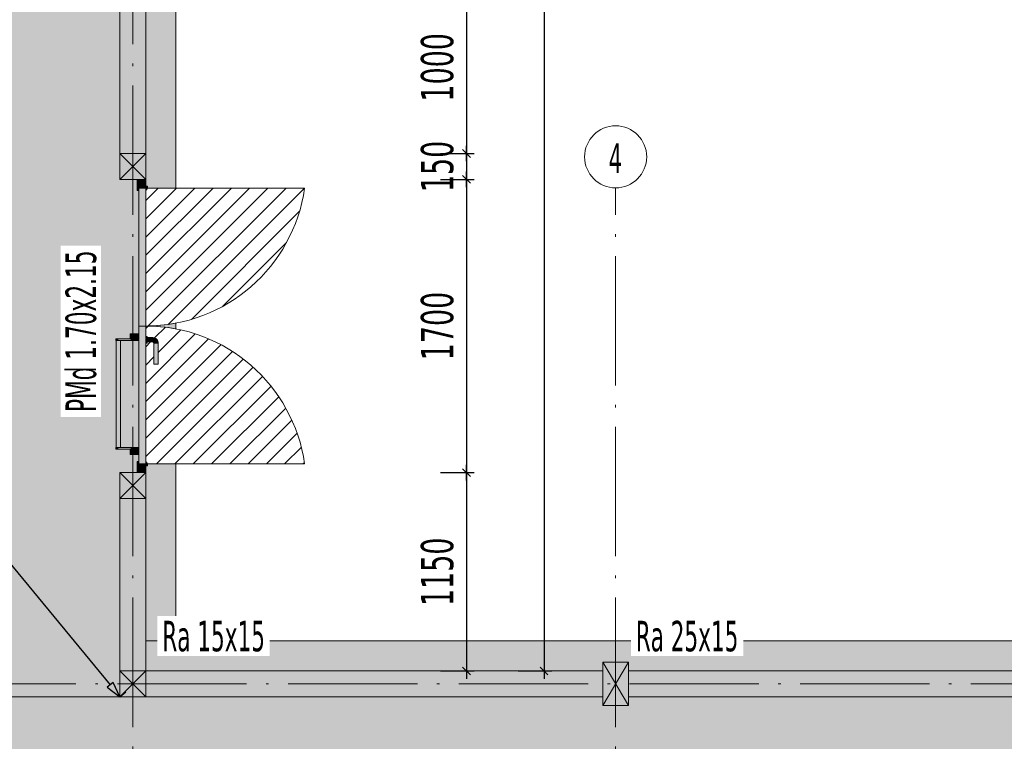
# Model space of a CAD drawing. Header units: millimetres. Extents: x 0 to 1517, y -116 to 725.
# Tile 12 of 256: x 472 to 548, y 34 to 90. Entities that reach past the tile are written whole.
import ezdxf

# ---------------------------------------------------------------- set-up
doc = ezdxf.new("R2010")
doc.units = ezdxf.units.MM
doc.linetypes.add('CADWORK_5', pattern=[13.2, 10, -1.5, 0.2, -1.5])
doc.layers.add('Ech.1_100', color=7, linetype='Continuous')
doc.layers.add('Ech.1_75', color=7, linetype='Continuous')
doc.styles.add('tahoma-', font='txt', dxfattribs={"height": 1})
doc.styles.add('tahoma-z-r', font='txt', dxfattribs={"width": 0.704918})
doc.dimstyles.new('ISO-25', dxfattribs={"dimtxt": 2.5, "dimasz": 2.5, "dimexe": 1.25, "dimexo": 0.625, "dimtad": 1, "dimtxsty": 'Standard', "dimcen": 2.5, "dimadec": 0, "dimazin": 0, "dimtfac": 1, "dimtmove": 0, "dimatfit": 3, "dimfxl": 1, "dimarcsym": 0})
pattern_1 = [(45, (0, 0), (-0.7071068, 0.7071068), [])]

# ---------------------------------------------------------------- blocks, each defined once
blk = doc.blocks.new('cw-dimension-symbol5')
at = {"linetype": 'Continuous', "lineweight": -2}
blk.add_hatch(color=0, dxfattribs=at).paths.add_polyline_path([(0, 0), (-1, 0.25), (-1, -0.25)])
at = {"color": 0, "linetype": 'Continuous', "lineweight": -2}
for p, q in [((0, 0), (-1, 0.25)), ((-1, 0.25), (-1, -0.25)), ((-1, -0.25), (0, 0))]:
    blk.add_line(p, q, dxfattribs=at)
blk = doc.blocks.new('*D111')
at = {"layer": 'Defpoints', "color": 0}
for p in [(388.241, 37.322), (591.575, -69.345), (591.575, -69.345)]:
    blk.add_point(p, dxfattribs=at)
at = {"layer": 'Ech.1_75', "color": 0, "linetype": 'Continuous', "lineweight": -2}
for p, q in [((388.241, 37.322), (388.52, 37.853)), ((389.304, 36.764), (590.512, -68.787)), ((591.575, -69.345), (591.853, -68.814))]:
    blk.add_line(p, q, dxfattribs=at)
at = {"layer": 'Ech.1_75', "color": 0, "lineweight": -2, "xscale": 1.200000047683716, "yscale": 1.200000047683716, "zscale": 1.200000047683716}
for p, rotation in [((388.241, 37.322), 152.3189384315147), ((591.575, -69.345), 332.3189384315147)]:
    blk.add_blockref('cw-dimension-symbol5', p, dxfattribs=dict(at, rotation=rotation))
blk = doc.blocks.new('*D112')
at = {"layer": 'Defpoints', "color": 0}
for p in [(388.241, 147.988), (479.575, 37.322), (479.575, 37.322)]:
    blk.add_point(p, dxfattribs=at)
at = {"layer": 'Ech.1_75', "color": 0, "linetype": 'Continuous', "lineweight": -2}
for p, q in [((388.241, 147.988), (388.704, 148.37)), ((389.005, 147.063), (478.811, 38.247)), ((479.575, 37.322), (480.037, 37.704))]:
    blk.add_line(p, q, dxfattribs=at)
at = {"layer": 'Ech.1_75', "color": 0, "lineweight": -2, "xscale": 1.200000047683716, "yscale": 1.200000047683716, "zscale": 1.200000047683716}
for p, rotation in [((388.241, 147.988), 129.5328984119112), ((479.575, 37.322), 309.5328984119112)]:
    blk.add_blockref('cw-dimension-symbol5', p, dxfattribs=dict(at, rotation=rotation))
blk = doc.blocks.new('cw-dimension-symbol2')
at = {"color": 0, "linetype": 'Continuous', "lineweight": -2}
for p, q in [((-1, 0), (1, 0)), ((-0.5, -0.5), (0.5, 0.5))]:
    blk.add_line(p, q, dxfattribs=at)
blk = doc.blocks.new('*D169')
at = {"layer": 'Defpoints', "color": 0}
for p in [(504.372, 92.655), (504.372, 79.322), (506.372, 79.322)]:
    blk.add_point(p, dxfattribs=at)
at = {"layer": 'Ech.1_75', "color": 0, "linetype": 'Continuous', "lineweight": -2}
for p, q in [((504.372, 92.655), (506.972, 92.655)), ((506.372, 92.055), (506.372, 79.922)), ((504.372, 79.322), (506.972, 79.322))]:
    blk.add_line(p, q, dxfattribs=at)
at = {"layer": 'Ech.1_75', "color": 0, "lineweight": -2, "xscale": 0.6000000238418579, "yscale": 0.6000000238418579, "zscale": 0.6000000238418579}
for p, rotation in [((506.372, 92.655), 90), ((506.372, 79.322), 270)]:
    blk.add_blockref('cw-dimension-symbol2', p, dxfattribs=dict(at, rotation=rotation))
at = {"layer": 'Ech.1_75', "color": 7, "linetype": 'Continuous', "lineweight": 5, "insert": (504.122, 85.988), "char_height": 2.5, "attachment_point": 5, "rotation": 90, "style": 'tahoma-z-r'}
blk.add_mtext('1000', dxfattribs=at)
blk = doc.blocks.new('*D170')
at = {"layer": 'Defpoints', "color": 0}
for p in [(504.372, 79.322), (504.372, 77.322), (506.372, 77.322)]:
    blk.add_point(p, dxfattribs=at)
at = {"layer": 'Ech.1_75', "color": 0, "linetype": 'Continuous', "lineweight": -2}
for p, q in [((504.372, 79.322), (506.972, 79.322)), ((506.372, 78.722), (506.372, 77.922)), ((504.372, 77.322), (506.972, 77.322))]:
    blk.add_line(p, q, dxfattribs=at)
at = {"layer": 'Ech.1_75', "color": 0, "lineweight": -2, "xscale": 0.6000000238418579, "yscale": 0.6000000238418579, "zscale": 0.6000000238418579}
for p, rotation in [((506.372, 79.322), 90), ((506.372, 77.322), 270)]:
    blk.add_blockref('cw-dimension-symbol2', p, dxfattribs=dict(at, rotation=rotation))
at = {"layer": 'Ech.1_75', "color": 7, "linetype": 'Continuous', "lineweight": 5, "insert": (504.122, 78.322), "char_height": 2.5, "attachment_point": 5, "rotation": 90, "style": 'tahoma-z-r'}
blk.add_mtext('150', dxfattribs=at)
blk = doc.blocks.new('*D171')
at = {"layer": 'Defpoints', "color": 0}
for p in [(504.372, 77.322), (504.372, 54.655), (506.372, 54.655)]:
    blk.add_point(p, dxfattribs=at)
at = {"layer": 'Ech.1_75', "color": 0, "linetype": 'Continuous', "lineweight": -2}
for p, q in [((504.372, 77.322), (506.972, 77.322)), ((506.372, 76.722), (506.372, 55.255)), ((504.372, 54.655), (506.972, 54.655))]:
    blk.add_line(p, q, dxfattribs=at)
at = {"layer": 'Ech.1_75', "color": 0, "lineweight": -2, "xscale": 0.6000000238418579, "yscale": 0.6000000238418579, "zscale": 0.6000000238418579}
for p, rotation in [((506.372, 77.322), 90), ((506.372, 54.655), 270)]:
    blk.add_blockref('cw-dimension-symbol2', p, dxfattribs=dict(at, rotation=rotation))
at = {"layer": 'Ech.1_75', "color": 5, "linetype": 'Continuous', "lineweight": 5, "insert": (504.122, 65.988), "char_height": 2.5, "attachment_point": 5, "rotation": 90, "style": 'tahoma-z-r'}
blk.add_mtext('1700', dxfattribs=at)
blk = doc.blocks.new('*D172')
at = {"layer": 'Defpoints', "color": 0}
for p in [(504.372, 54.655), (504.372, 39.322), (506.372, 39.322)]:
    blk.add_point(p, dxfattribs=at)
at = {"layer": 'Ech.1_75', "color": 0, "linetype": 'Continuous', "lineweight": -2}
for p, q in [((504.372, 54.655), (506.972, 54.655)), ((506.372, 54.055), (506.372, 39.922)), ((504.372, 39.322), (506.972, 39.322))]:
    blk.add_line(p, q, dxfattribs=at)
at = {"layer": 'Ech.1_75', "color": 0, "lineweight": -2, "xscale": 0.6000000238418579, "yscale": 0.6000000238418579, "zscale": 0.6000000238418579}
for p, rotation in [((506.372, 54.655), 90), ((506.372, 39.322), 270)]:
    blk.add_blockref('cw-dimension-symbol2', p, dxfattribs=dict(at, rotation=rotation))
at = {"layer": 'Ech.1_75', "color": 7, "linetype": 'Continuous', "lineweight": 5, "insert": (504.122, 46.988), "char_height": 2.5, "attachment_point": 5, "rotation": 90, "style": 'tahoma-z-r'}
blk.add_mtext('1150', dxfattribs=at)
blk = doc.blocks.new('*D173')
at = {"layer": 'Defpoints', "color": 0}
for p in [(510.372, 149.988), (510.372, 39.322), (512.372, 39.322)]:
    blk.add_point(p, dxfattribs=at)
at = {"layer": 'Ech.1_75', "color": 0, "linetype": 'Continuous', "lineweight": -2}
for p, q in [((510.372, 149.988), (512.972, 149.988)), ((512.372, 149.388), (512.372, 39.922)), ((510.372, 39.322), (512.972, 39.322))]:
    blk.add_line(p, q, dxfattribs=at)
at = {"layer": 'Ech.1_75', "color": 0, "lineweight": -2, "xscale": 0.6000000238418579, "yscale": 0.6000000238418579, "zscale": 0.6000000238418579}
for p, rotation in [((512.372, 149.988), 90), ((512.372, 39.322), 270)]:
    blk.add_blockref('cw-dimension-symbol2', p, dxfattribs=dict(at, rotation=rotation))
at = {"layer": 'Ech.1_75', "color": 7, "linetype": 'Continuous', "lineweight": 5, "insert": (510.122, 94.655), "char_height": 2.5, "attachment_point": 5, "rotation": 90, "style": 'tahoma-z-r'}
blk.add_mtext('8300', dxfattribs=at)

msp = doc.modelspace()

# ---------------------------------------------------------------- hatches: boundary and pattern name
at = {"layer": 'Ech.1_75', "linetype": 'Continuous', "lineweight": 5, "true_color": 0xf3f3f3, "transparency": 33554687}
h = msp.add_hatch(color=7, dxfattribs=at)
h.paths.add_polyline_path([(435.241, 107.988), (388.241, 107.988), (388.241, 94.655), (388.908, 94.655), (388.908, 92.655), (388.241, 92.655), (388.241, 39.322), (388.908, 39.322), (388.908, 37.322), (432.575, 37.322), (432.575, 39.655), (435.241, 39.655), (435.241, 37.322), (479.575, 37.322), (479.575, 54.655), (480.908, 54.655), (480.908, 55.522), (481.041, 55.522), (481.041, 56.055), (480.375, 56.055), (480.375, 56.455), (479.256, 56.455), (479.256, 56.588), (479.29, 56.588), (479.29, 64.855), (479.256, 64.855), (479.256, 64.988), (480.375, 64.988), (480.375, 65.388), (481.041, 65.388), (481.041, 76.455), (480.908, 76.455), (480.908, 77.322), (479.575, 77.322), (479.575, 92.655), (478.908, 92.655), (478.908, 94.655), (479.215, 94.655), (479.215, 94.735), (480.468, 94.735), (480.468, 95.988), (480.548, 95.988), (480.548, 96.255), (480.726, 96.255), (480.726, 96.148), (480.706, 96.148), (480.706, 96.235), (480.568, 96.235), (480.568, 95.997), (480.657, 95.957), (480.657, 95.62), (480.568, 95.58), (480.568, 95.342), (480.628, 95.342), (480.716, 95.448), (480.824, 95.448), (480.913, 95.342), (480.983, 95.342), (481.072, 95.448), (481.18, 95.448), (481.268, 95.342), (481.328, 95.342), (481.328, 95.58), (481.239, 95.62), (481.239, 95.957), (481.328, 95.997), (481.328, 96.235), (481.19, 96.235), (481.19, 96.148), (481.17, 96.148), (481.17, 96.255), (481.348, 96.255), (481.348, 95.984), (481.259, 95.944), (481.259, 95.633), (481.348, 95.593), (481.348, 95.322), (481.259, 95.322), (481.17, 95.428), (481.081, 95.428), (480.992, 95.322), (481.215, 95.322), (481.215, 94.655), (481.575, 94.655), (481.575, 107.988), (481.028, 107.988), (481.028, 95.448), (480.868, 95.448), (480.868, 107.988), (435.241, 107.988)])
h.paths.add_polyline_path([(435.241, 94.988), (435.241, 92.322), (432.575, 92.322), (432.575, 94.988), (435.241, 94.988)])
for points in [[(483.908, 94.655), (482.241, 94.655), (482.241, 92.655), (481.575, 92.655), (481.575, 76.788), (481.708, 76.788), (481.708, 76.655), (483.908, 76.655), (483.908, 94.655)], [(483.908, 65.767), (483.908, 66.21, -0.047333), (481.575, 65.988, -0.047333), (483.908, 65.767)], [(481.041, 64.988), (480.975, 64.988), (480.975, 64.855), (479.623, 64.855), (479.623, 56.588), (480.975, 56.588), (480.975, 56.455), (481.041, 56.455), (481.041, 64.988)], [(483.908, 55.322), (481.708, 55.322), (481.708, 55.188), (481.575, 55.188), (481.575, 41.655), (483.908, 41.655), (483.908, 55.322)], [(591.841, 41.655), (481.575, 41.655), (481.575, 39.322), (516.908, 39.322), (516.908, 39.988), (518.908, 39.988), (518.908, 39.322), (554.241, 39.322), (554.241, 39.988), (556.241, 39.988), (556.241, 39.322), (591.575, 39.322), (591.575, 39.988), (593.575, 39.988), (593.575, 34.988), (595.908, 34.988), (595.908, 41.655), (593.308, 41.655), (593.308, 40.388), (591.841, 40.388), (591.841, 41.655)], [(388.241, 18.588), (593.068, 18.588), (593.068, 24.195), (593.228, 24.195), (593.228, 18.588), (593.575, 18.588), (593.575, 24.988), (593.415, 24.988), (593.415, 24.322), (593.192, 24.322), (593.281, 24.215), (593.37, 24.215), (593.459, 24.322), (593.548, 24.322), (593.548, 24.051), (593.459, 24.011), (593.459, 23.7), (593.548, 23.66), (593.548, 23.388), (593.37, 23.388), (593.37, 23.495), (593.39, 23.495), (593.39, 23.408), (593.528, 23.408), (593.528, 23.647), (593.439, 23.687), (593.439, 24.024), (593.528, 24.064), (593.528, 24.302), (593.468, 24.302), (593.38, 24.195), (593.272, 24.195), (593.183, 24.302), (593.113, 24.302), (593.024, 24.195), (592.916, 24.195), (592.828, 24.302), (592.768, 24.302), (592.768, 24.064), (592.857, 24.024), (592.857, 23.687), (592.768, 23.647), (592.768, 23.408), (592.906, 23.408), (592.906, 23.495), (592.926, 23.495), (592.926, 23.388), (592.748, 23.388), (592.748, 23.655), (592.668, 23.655), (592.668, 24.908), (591.415, 24.908), (591.415, 24.988), (591.575, 24.988), (591.575, 37.322), (556.241, 37.322), (556.241, 36.655), (554.241, 36.655), (554.241, 37.322), (518.908, 37.322), (518.908, 36.655), (516.908, 36.655), (516.908, 37.322), (435.241, 37.322), (435.241, 36.988), (432.575, 36.988), (432.575, 37.322), (388.241, 37.322), (388.241, 26.988), (388.908, 26.988), (388.908, 24.988), (388.241, 24.988), (388.241, 18.588)]]:
    msp.add_hatch(color=7, dxfattribs=at).paths.add_polyline_path(points)
at = {"layer": 'Ech.1_75', "linetype": 'Continuous', "lineweight": 5, "true_color": 0xfdfdfd, "transparency": 33554687}
for points in [[(479.575, 79.322), (481.575, 79.322), (481.575, 92.655), (479.575, 92.655), (479.575, 79.322)], [(481.575, 52.655), (479.575, 52.655), (479.575, 39.322), (481.575, 39.322), (481.575, 52.655)], [(516.908, 39.322), (481.575, 39.322), (481.575, 37.322), (516.908, 37.322), (516.908, 39.322)], [(554.241, 39.322), (518.908, 39.322), (518.908, 37.322), (554.241, 37.322), (554.241, 39.322)]]:
    msp.add_hatch(color=7, dxfattribs=at).paths.add_polyline_path(points)
at = {"layer": 'Ech.1_75', "linetype": 'Continuous', "lineweight": 5, "true_color": 0xdcdcdc, "transparency": 33554687}
for points in [[(481.575, 79.322), (479.575, 79.322), (479.575, 77.322), (481.575, 77.322), (481.575, 79.322)], [(481.575, 54.655), (479.575, 54.655), (479.575, 52.655), (481.575, 52.655), (481.575, 54.655)], [(516.908, 36.655), (518.908, 36.655), (518.908, 39.988), (516.908, 39.988), (516.908, 36.655)], [(479.575, 37.322), (481.575, 37.322), (481.575, 39.322), (479.575, 39.322), (479.575, 37.322)]]:
    msp.add_hatch(color=254, dxfattribs=at).paths.add_polyline_path(points)
at = {"layer": 'Ech.1_75', "linetype": 'Continuous', "lineweight": 5, "true_color": 0xb3b3b3, "transparency": 33554687}
for points in [[(481.575, 77.322), (480.908, 77.322), (480.908, 76.455), (481.041, 76.455), (481.041, 76.655), (481.575, 76.655), (481.575, 77.322)], [(481.041, 55.522), (480.908, 55.522), (480.908, 54.655), (481.575, 54.655), (481.575, 55.322), (481.041, 55.322), (481.041, 55.522)]]:
    msp.add_hatch(color=253, dxfattribs=at).paths.add_polyline_path(points)
at = {"layer": 'Ech.1_75', "linetype": 'Continuous', "lineweight": 5, "true_color": 0xb3d6f7, "transparency": 33554687}
for points in [[(481.041, 65.988), (481.575, 65.988), (481.575, 76.655), (481.041, 76.655), (481.041, 65.988)], [(481.041, 55.322), (481.575, 55.322), (481.575, 65.988), (481.041, 65.988), (481.041, 55.322)]]:
    msp.add_hatch(color=254, dxfattribs=at).paths.add_polyline_path(points)
at = {"layer": 'Ech.1_75', "linetype": 'Continuous', "lineweight": 5, "true_color": 0xc7c7c7, "transparency": 33554687}
for points in [[(481.708, 76.788), (481.575, 76.788), (481.575, 76.455), (481.708, 76.655), (481.708, 76.788)], [(479.403, 64.988), (479.256, 64.988), (479.256, 64.855), (479.403, 64.855), (479.403, 64.988)], [(479.29, 56.588), (479.623, 56.588), (479.623, 64.855), (479.29, 64.855), (479.29, 56.588)], [(479.403, 64.855), (480.455, 64.855), (480.455, 64.988), (479.403, 64.988), (479.403, 64.855)], [(480.375, 64.988), (480.708, 64.988), (480.708, 65.388), (480.375, 65.388), (480.375, 64.988)], [(480.455, 64.855), (480.975, 64.855), (480.975, 64.988), (480.455, 64.988), (480.455, 64.855)], [(480.708, 64.988), (481.041, 64.988), (481.041, 65.388), (480.708, 65.388), (480.708, 64.988)], [(481.681, 65.188), (481.575, 65.188), (481.575, 65.029), (481.681, 65.029), (481.681, 65.188)], [(481.681, 65.029), (481.575, 65.029), (481.575, 64.815), (481.681, 64.815), (481.681, 65.029)], [(481.681, 64.815), (481.575, 64.815), (481.575, 64.655), (481.681, 64.655), (481.681, 64.815)], [(482.108, 65.088), (481.681, 65.088), (481.681, 64.755), (482.108, 64.755), (482.108, 65.088)], [(482.208, 64.655), (482.541, 64.655, 0.414214), (482.108, 65.088), (482.108, 64.755, -0.414214), (482.208, 64.655)], [(482.208, 63.042), (482.541, 63.042), (482.541, 64.655), (482.208, 64.655), (482.208, 63.042)], [(479.403, 56.588), (479.256, 56.588), (479.256, 56.455), (479.403, 56.455), (479.403, 56.588)], [(480.455, 56.588), (479.403, 56.588), (479.403, 56.455), (480.455, 56.455), (480.455, 56.588)], [(480.375, 56.055), (480.708, 56.055), (480.708, 56.455), (480.375, 56.455), (480.375, 56.055)], [(480.975, 56.588), (480.455, 56.588), (480.455, 56.455), (480.975, 56.455), (480.975, 56.588)], [(480.708, 56.055), (481.041, 56.055), (481.041, 56.455), (480.708, 56.455), (480.708, 56.055)], [(481.575, 55.188), (481.708, 55.188), (481.708, 55.322), (481.575, 55.522), (481.575, 55.188)]]:
    msp.add_hatch(color=9, dxfattribs=at).paths.add_polyline_path(points)
at = {"layer": 'Ech.1_75', "linetype": 'Continuous', "lineweight": 5, "transparency": 33554687}
h = msp.add_hatch(dxfattribs=at)
h.set_pattern_fill('CDWK_11', color=32, style=0, pattern_type=2)
h.set_pattern_definition(pattern_1)
h.paths.add_polyline_path([(493.859, 76.655), (481.708, 76.655), (481.575, 76.455), (481.575, 65.988, 0.373566), (493.859, 76.655)])
h = msp.add_hatch(dxfattribs=at)
h.set_pattern_fill('CDWK_11', color=32, style=0, pattern_type=2)
h.set_pattern_definition(pattern_1)
h.paths.add_polyline_path([(481.575, 65.188), (481.681, 65.188), (481.681, 65.088), (482.108, 65.088, -0.414214), (482.541, 64.655), (482.541, 63.042), (482.208, 63.042), (482.208, 64.655, 0.414214), (482.108, 64.755), (481.681, 64.755), (481.681, 64.655), (481.575, 64.655), (481.575, 55.522), (481.708, 55.322), (493.859, 55.322, 0.373566), (481.575, 65.988), (481.575, 65.188)])

# ---------------------------------------------------------------- linework, layer by layer
at = {"layer": 'Ech.1_75', "color": 9, "linetype": 'Continuous', "lineweight": 5, "transparency": 33554687}
for p, q in [((479.575, 79.322), (481.575, 77.322)), ((479.575, 77.322), (481.575, 79.322)), ((479.575, 54.655), (481.575, 52.655)), ((479.575, 52.655), (481.575, 54.655)), ((518.908, 36.655), (516.908, 39.988)), ((518.908, 39.988), (516.908, 36.655)), ((481.575, 37.322), (479.575, 39.322)), ((481.575, 39.322), (479.575, 37.322))]:
    msp.add_line(p, q, dxfattribs=at)
at = {"layer": 'Ech.1_75', "color": 7, "linetype": 'CADWORK_5', "lineweight": 5}
for points in [[(480.575, -97.012), (480.575, 215.655)], [(360.575, 38.322), (619.303, 38.322)]]:
    msp.add_lwpolyline(points, dxfattribs=at)
at = {"layer": 'Ech.1_75', "color": 7, "linetype": 'Continuous', "lineweight": 5}
for points in [[(483.908, 94.655), (482.241, 94.655), (482.241, 92.655), (481.575, 92.655), (481.575, 76.788), (481.708, 76.788), (481.708, 76.655), (483.908, 76.655), (483.908, 94.655)], [(479.575, 79.322), (481.575, 79.322), (481.575, 92.655), (479.575, 92.655), (479.575, 79.322)], [(481.575, 79.322), (479.575, 79.322), (479.575, 77.322), (481.575, 77.322), (481.575, 79.322)], [(481.575, 77.322), (480.908, 77.322), (480.908, 76.455), (481.041, 76.455), (481.041, 76.655), (481.575, 76.655), (481.575, 77.322)], [(481.041, 65.988), (481.575, 65.988), (481.575, 76.655), (481.041, 76.655), (481.041, 65.988)], [(481.708, 76.788), (481.575, 76.788), (481.575, 76.455), (481.708, 76.655), (481.708, 76.788)], [(481.041, 55.322), (481.575, 55.322), (481.575, 65.988), (481.041, 65.988), (481.041, 55.322)], [(479.403, 64.988), (479.256, 64.988), (479.256, 64.855), (479.403, 64.855), (479.403, 64.988)], [(479.29, 56.588), (479.623, 56.588), (479.623, 64.855), (479.29, 64.855), (479.29, 56.588)], [(479.403, 64.855), (480.455, 64.855), (480.455, 64.988), (479.403, 64.988), (479.403, 64.855)], [(481.041, 64.988), (480.975, 64.988), (480.975, 64.855), (479.623, 64.855), (479.623, 56.588), (480.975, 56.588), (480.975, 56.455), (481.041, 56.455), (481.041, 64.988)], [(480.375, 64.988), (480.708, 64.988), (480.708, 65.388), (480.375, 65.388), (480.375, 64.988)], [(480.455, 64.855), (480.975, 64.855), (480.975, 64.988), (480.455, 64.988), (480.455, 64.855)], [(480.708, 64.988), (481.041, 64.988), (481.041, 65.388), (480.708, 65.388), (480.708, 64.988)], [(481.681, 65.188), (481.575, 65.188), (481.575, 65.029), (481.681, 65.029), (481.681, 65.188)], [(481.681, 65.029), (481.575, 65.029), (481.575, 64.815), (481.681, 64.815), (481.681, 65.029)], [(481.681, 64.815), (481.575, 64.815), (481.575, 64.655), (481.681, 64.655), (481.681, 64.815)], [(482.108, 65.088), (481.681, 65.088), (481.681, 64.755), (482.108, 64.755), (482.108, 65.088)], [(482.208, 63.042), (482.541, 63.042), (482.541, 64.655), (482.208, 64.655), (482.208, 63.042)], [(479.403, 56.588), (479.256, 56.588), (479.256, 56.455), (479.403, 56.455), (479.403, 56.588)], [(480.455, 56.588), (479.403, 56.588), (479.403, 56.455), (480.455, 56.455), (480.455, 56.588)], [(480.375, 56.055), (480.708, 56.055), (480.708, 56.455), (480.375, 56.455), (480.375, 56.055)], [(480.975, 56.588), (480.455, 56.588), (480.455, 56.455), (480.975, 56.455), (480.975, 56.588)], [(480.708, 56.055), (481.041, 56.055), (481.041, 56.455), (480.708, 56.455), (480.708, 56.055)], [(481.041, 55.522), (480.908, 55.522), (480.908, 54.655), (481.575, 54.655), (481.575, 55.322), (481.041, 55.322), (481.041, 55.522)], [(481.575, 55.188), (481.708, 55.188), (481.708, 55.322), (481.575, 55.522), (481.575, 55.188)], [(483.908, 55.322), (481.708, 55.322), (481.708, 55.188), (481.575, 55.188), (481.575, 41.655), (483.908, 41.655), (483.908, 55.322)], [(481.575, 54.655), (479.575, 54.655), (479.575, 52.655), (481.575, 52.655), (481.575, 54.655)], [(481.575, 52.655), (479.575, 52.655), (479.575, 39.322), (481.575, 39.322), (481.575, 52.655)], [(591.841, 41.655), (481.575, 41.655), (481.575, 39.322), (516.908, 39.322), (516.908, 39.988), (518.908, 39.988), (518.908, 39.322), (554.241, 39.322), (554.241, 39.988), (556.241, 39.988), (556.241, 39.322), (591.575, 39.322), (591.575, 39.988), (593.575, 39.988), (593.575, 34.988), (595.908, 34.988), (595.908, 41.655), (593.308, 41.655), (593.308, 40.388), (591.841, 40.388), (591.841, 41.655)], [(516.908, 36.655), (518.908, 36.655), (518.908, 39.988), (516.908, 39.988), (516.908, 36.655)], [(479.575, 37.322), (481.575, 37.322), (481.575, 39.322), (479.575, 39.322), (479.575, 37.322)], [(516.908, 39.322), (481.575, 39.322), (481.575, 37.322), (516.908, 37.322), (516.908, 39.322)], [(554.241, 39.322), (518.908, 39.322), (518.908, 37.322), (554.241, 37.322), (554.241, 39.322)]]:
    msp.add_lwpolyline(points, close=True, dxfattribs=at)
for points in [[(435.241, 37.322), (479.575, 37.322), (479.575, 54.655), (480.908, 54.655), (480.908, 55.522), (481.041, 55.522), (481.041, 56.055), (480.375, 56.055), (480.375, 56.455), (479.256, 56.455), (479.256, 56.588), (479.29, 56.588), (479.29, 64.855), (479.256, 64.855), (479.256, 64.988), (480.375, 64.988), (480.375, 65.388), (481.041, 65.388), (481.041, 76.455), (480.908, 76.455), (480.908, 77.322), (479.575, 77.322), (479.575, 92.655)], [(554.241, 37.322), (518.908, 37.322), (518.908, 36.655), (516.908, 36.655), (516.908, 37.322), (435.241, 37.322)]]:
    msp.add_lwpolyline(points, dxfattribs=at)
for points in [[(493.859, 76.655), (481.708, 76.655), (481.575, 76.455), (481.575, 65.988, 0.373566), (493.859, 76.655)], [(481.575, 65.188), (481.681, 65.188), (481.681, 65.088), (482.108, 65.088, -0.414214), (482.541, 64.655), (482.541, 63.042), (482.208, 63.042), (482.208, 64.655, 0.414214), (482.108, 64.755), (481.681, 64.755), (481.681, 64.655), (481.575, 64.655), (481.575, 55.522), (481.708, 55.322), (493.859, 55.322, 0.373566), (481.575, 65.988), (481.575, 65.188)], [(482.208, 64.655), (482.541, 64.655, 0.414214), (482.108, 65.088), (482.108, 64.755, -0.414214), (482.208, 64.655)]]:
    msp.add_lwpolyline(points, format="xyb", close=True, dxfattribs=at)
at = {"layer": 'Ech.1_75', "color": 7, "linetype": 'Continuous', "lineweight": 5, "flags": 128}
msp.add_lwpolyline([(483.908, 65.767), (483.908, 66.21, -0.047333), (481.575, 65.988, -0.047333), (483.908, 65.767)], format="xyb", close=True, dxfattribs=at)

# ---------------------------------------------------------------- dimensions: what is measured, and where the dimension line sits
at = {"layer": 'Ech.1_75', "color": 7, "linetype": 'Continuous', "lineweight": 5}
for base, p1, p2, text, override, picture, middle in [((512.372, 39.322), (510.372, 149.988), (510.372, 39.322), '8300', {"dimtxt": 2.5, "dimasz": 0.6, "dimexe": 0.6, "dimexo": 0, "dimgap": 0, "dimdec": 2, "dimlfac": 1, "dimtxsty": 'tahoma-z-r', "dimblk": 'cw-dimension-symbol2', "dimclrt": 7, "dimtmove": 2}, '*D173', (510.122, 94.655)), ((506.372, 79.322), (504.372, 92.655), (504.372, 79.322), '1000', {"dimtxt": 2.5, "dimasz": 0.6, "dimexe": 0.6, "dimexo": 0, "dimgap": 0, "dimdec": 2, "dimlfac": 1, "dimtxsty": 'tahoma-z-r', "dimblk": 'cw-dimension-symbol2', "dimclrt": 7, "dimtmove": 2}, '*D169', (504.122, 85.988)), ((506.372, 77.322), (504.372, 79.322), (504.372, 77.322), '150', {"dimtxt": 2.5, "dimasz": 0.6, "dimexe": 0.6, "dimexo": 0, "dimgap": 0, "dimdec": 2, "dimlfac": 1, "dimtxsty": 'tahoma-z-r', "dimblk": 'cw-dimension-symbol2', "dimclrt": 7, "dimtmove": 2}, '*D170', (504.122, 78.322)), ((506.372, 54.655), (504.372, 77.322), (504.372, 54.655), '1700', {"dimtxt": 2.5, "dimasz": 0.6, "dimexe": 0.6, "dimexo": 0, "dimgap": 0, "dimdec": 2, "dimlfac": 1, "dimtxsty": 'tahoma-z-r', "dimblk": 'cw-dimension-symbol2', "dimclrt": 5, "dimtmove": 2}, '*D171', (504.122, 65.988)), ((506.372, 39.322), (504.372, 54.655), (504.372, 39.322), '1150', {"dimtxt": 2.5, "dimasz": 0.6, "dimexe": 0.6, "dimexo": 0, "dimgap": 0, "dimdec": 2, "dimlfac": 1, "dimtxsty": 'tahoma-z-r', "dimblk": 'cw-dimension-symbol2', "dimclrt": 7, "dimtmove": 2}, '*D172', (504.122, 46.988))]:
    dim = msp.add_linear_dim(base=base, p1=p1, p2=p2, angle=270, text=text, dimstyle='ISO-25', override=override, dxfattribs=at)
    dim.commit()
    dim.dimension.update_dxf_attribs({"geometry": picture, "text_midpoint": middle, "dimtype": 161, "text_rotation": 90})
for p1, p2, picture in [((388.241, 147.988), (479.575, 37.322), '*D112'), ((388.241, 37.322), (591.575, -69.345), '*D111')]:
    dim = msp.add_aligned_dim(p1=p1, p2=p2, distance=0, text=' ', dimstyle='ISO-25', override={"dimasz": 1.2, "dimexe": 0.6, "dimexo": 0, "dimgap": 0, "dimlfac": 1, "dimblk": 'cw-dimension-symbol5', "dimtmove": 2}, dxfattribs=at)
    dim.commit()
    dim.dimension.update_dxf_attribs({"geometry": picture, "text_midpoint": (0, 0)})

# ---------------------------------------------------------------- wipeouts: each hides what was drawn before it
at = {"linetype": 'Continuous'}
msp.add_wipeout([(517.908, 76.664), (517.923, 76.664), (517.938, 76.664), (517.953, 76.665), (517.968, 76.665), (517.983, 76.665), (517.998, 76.666), (518.014, 76.667), (518.029, 76.667), (518.044, 76.668), (518.059, 76.669), (518.074, 76.67), (518.089, 76.671), (518.104, 76.672), (518.119, 76.673), (518.134, 76.675), (518.149, 76.676), (518.164, 76.678), (518.179, 76.68), (518.194, 76.681), (518.209, 76.683), (518.224, 76.685), (518.239, 76.687), (518.254, 76.689), (518.269, 76.691), (518.283, 76.694), (518.298, 76.696), (518.313, 76.699), (518.328, 76.701), (518.343, 76.704), (518.358, 76.707), (518.373, 76.71), (518.387, 76.713), (518.402, 76.716), (518.417, 76.719), (518.432, 76.722), (518.446, 76.725), (518.461, 76.729), (518.476, 76.732), (518.49, 76.736), (518.505, 76.74), (518.519, 76.743), (518.534, 76.747), (518.549, 76.751), (518.563, 76.755), (518.578, 76.76), (518.592, 76.764), (518.606, 76.768), (518.621, 76.773), (518.635, 76.777), (518.65, 76.782), (518.664, 76.786), (518.678, 76.791), (518.693, 76.796), (518.707, 76.801), (518.721, 76.806), (518.735, 76.811), (518.749, 76.816), (518.763, 76.822), (518.777, 76.827), (518.792, 76.833), (518.806, 76.838), (518.819, 76.844), (518.833, 76.85), (518.847, 76.856), (518.861, 76.862), (518.875, 76.868), (518.889, 76.874), (518.903, 76.88), (518.916, 76.886), (518.93, 76.893), (518.944, 76.899), (518.957, 76.906), (518.971, 76.912), (518.984, 76.919), (518.998, 76.926), (519.011, 76.933), (519.024, 76.94), (519.038, 76.947), (519.051, 76.954), (519.064, 76.961), (519.077, 76.968), (519.091, 76.976), (519.104, 76.983), (519.117, 76.991), (519.13, 76.998), (519.143, 77.006), (519.156, 77.014), (519.168, 77.022), (519.181, 77.03), (519.194, 77.038), (519.207, 77.046), (519.219, 77.054), (519.232, 77.062), (519.245, 77.071), (519.257, 77.079), (519.269, 77.088), (519.282, 77.096), (519.294, 77.105), (519.306, 77.114), (519.319, 77.123), (519.331, 77.131), (519.343, 77.14), (519.355, 77.15), (519.367, 77.159), (519.379, 77.168), (519.391, 77.177), (519.403, 77.186), (519.414, 77.196), (519.426, 77.205), (519.438, 77.215), (519.449, 77.225), (519.461, 77.234), (519.472, 77.244), (519.484, 77.254), (519.495, 77.264), (519.506, 77.274), (519.518, 77.284), (519.529, 77.294), (519.54, 77.304), (519.551, 77.315), (519.562, 77.325), (519.573, 77.335), (519.584, 77.346), (519.594, 77.357), (519.605, 77.367), (519.616, 77.378), (519.626, 77.389), (519.637, 77.399), (519.647, 77.41), (519.658, 77.421), (519.668, 77.432), (519.678, 77.443), (519.688, 77.455), (519.698, 77.466), (519.708, 77.477), (519.718, 77.488), (519.728, 77.5), (519.738, 77.511), (519.748, 77.523), (519.757, 77.534), (519.767, 77.546), (519.776, 77.558), (519.786, 77.57), (519.795, 77.581), (519.804, 77.593), (519.814, 77.605), (519.823, 77.617), (519.832, 77.629), (519.841, 77.641), (519.85, 77.654), (519.858, 77.666), (519.867, 77.678), (519.876, 77.69), (519.884, 77.703), (519.893, 77.715), (519.901, 77.728), (519.91, 77.74), (519.918, 77.753), (519.926, 77.766), (519.934, 77.778), (519.942, 77.791), (519.95, 77.804), (519.958, 77.817), (519.966, 77.83), (519.974, 77.843), (519.981, 77.856), (519.989, 77.869), (519.996, 77.882), (520.004, 77.895), (520.011, 77.908), (520.018, 77.921), (520.026, 77.935), (520.033, 77.948), (520.04, 77.961), (520.046, 77.975), (520.053, 77.988), (520.06, 78.002), (520.067, 78.015), (520.073, 78.029), (520.08, 78.042), (520.086, 78.056), (520.092, 78.07), (520.098, 78.083), (520.105, 78.097), (520.111, 78.111), (520.117, 78.125), (520.122, 78.139), (520.128, 78.153), (520.134, 78.167), (520.139, 78.181), (520.145, 78.195), (520.15, 78.209), (520.156, 78.223), (520.161, 78.237), (520.166, 78.251), (520.171, 78.265), (520.176, 78.28), (520.181, 78.294), (520.186, 78.308), (520.191, 78.323), (520.195, 78.337), (520.2, 78.351), (520.204, 78.366), (520.208, 78.38), (520.213, 78.395), (520.217, 78.409), (520.221, 78.424), (520.225, 78.438), (520.229, 78.453), (520.233, 78.467), (520.236, 78.482), (520.24, 78.497), (520.243, 78.511), (520.247, 78.526), (520.25, 78.541), (520.253, 78.555), (520.257, 78.57), (520.26, 78.585), (520.263, 78.6), (520.265, 78.614), (520.268, 78.629), (520.271, 78.644), (520.274, 78.659), (520.276, 78.674), (520.278, 78.689), (520.281, 78.704), (520.283, 78.719), (520.285, 78.734), (520.287, 78.748), (520.289, 78.763), (520.291, 78.778), (520.293, 78.793), (520.294, 78.808), (520.296, 78.823), (520.297, 78.838), (520.299, 78.853), (520.3, 78.868), (520.301, 78.883), (520.302, 78.898), (520.303, 78.914), (520.304, 78.929), (520.305, 78.944), (520.306, 78.959), (520.306, 78.974), (520.307, 78.989), (520.307, 79.004), (520.308, 79.019), (520.308, 79.034), (520.308, 79.049), (520.308, 79.064), (520.308, 79.079), (520.308, 79.094), (520.308, 79.109), (520.307, 79.125), (520.307, 79.14), (520.306, 79.155), (520.306, 79.17), (520.305, 79.185), (520.304, 79.2), (520.303, 79.215), (520.302, 79.23), (520.301, 79.245), (520.3, 79.26), (520.299, 79.275), (520.297, 79.29), (520.296, 79.305), (520.294, 79.32), (520.293, 79.335), (520.291, 79.35), (520.289, 79.365), (520.287, 79.38), (520.285, 79.395), (520.283, 79.41), (520.281, 79.425), (520.278, 79.44), (520.276, 79.455), (520.274, 79.469), (520.271, 79.484), (520.268, 79.499), (520.265, 79.514), (520.263, 79.529), (520.26, 79.544), (520.257, 79.558), (520.253, 79.573), (520.25, 79.588), (520.247, 79.602), (520.243, 79.617), (520.24, 79.632), (520.236, 79.646), (520.233, 79.661), (520.229, 79.676), (520.225, 79.69), (520.221, 79.705), (520.217, 79.719), (520.213, 79.734), (520.208, 79.748), (520.204, 79.763), (520.2, 79.777), (520.195, 79.791), (520.191, 79.806), (520.186, 79.82), (520.181, 79.834), (520.176, 79.849), (520.171, 79.863), (520.166, 79.877), (520.161, 79.891), (520.156, 79.905), (520.15, 79.92), (520.145, 79.934), (520.139, 79.948), (520.134, 79.962), (520.128, 79.976), (520.122, 79.99), (520.117, 80.004), (520.111, 80.017), (520.105, 80.031), (520.098, 80.045), (520.092, 80.059), (520.086, 80.072), (520.08, 80.086), (520.073, 80.1), (520.067, 80.113), (520.06, 80.127), (520.053, 80.14), (520.046, 80.154), (520.04, 80.167), (520.033, 80.181), (520.026, 80.194), (520.018, 80.207), (520.011, 80.22), (520.004, 80.234), (519.996, 80.247), (519.989, 80.26), (519.981, 80.273), (519.974, 80.286), (519.966, 80.299), (519.958, 80.312), (519.95, 80.325), (519.942, 80.337), (519.934, 80.35), (519.926, 80.363), (519.918, 80.376), (519.91, 80.388), (519.901, 80.401), (519.893, 80.413), (519.884, 80.426), (519.876, 80.438), (519.867, 80.45), (519.858, 80.463), (519.85, 80.475), (519.841, 80.487), (519.832, 80.499), (519.823, 80.511), (519.814, 80.523), (519.804, 80.535), (519.795, 80.547), (519.786, 80.559), (519.776, 80.571), (519.767, 80.582), (519.757, 80.594), (519.748, 80.606), (519.738, 80.617), (519.728, 80.629), (519.718, 80.64), (519.708, 80.651), (519.698, 80.663), (519.688, 80.674), (519.678, 80.685), (519.668, 80.696), (519.658, 80.707), (519.647, 80.718), (519.637, 80.729), (519.626, 80.74), (519.616, 80.751), (519.605, 80.761), (519.594, 80.772), (519.584, 80.782), (519.573, 80.793), (519.562, 80.803), (519.551, 80.814), (519.54, 80.824), (519.529, 80.834), (519.518, 80.844), (519.506, 80.854), (519.495, 80.864), (519.484, 80.874), (519.472, 80.884), (519.461, 80.894), (519.449, 80.904), (519.438, 80.913), (519.426, 80.923), (519.414, 80.933), (519.403, 80.942), (519.391, 80.951), (519.379, 80.961), (519.367, 80.97), (519.355, 80.979), (519.343, 80.988), (519.331, 80.997), (519.319, 81.006), (519.306, 81.015), (519.294, 81.023), (519.282, 81.032), (519.269, 81.041), (519.257, 81.049), (519.245, 81.058), (519.232, 81.066), (519.219, 81.074), (519.207, 81.082), (519.194, 81.091), (519.181, 81.099), (519.168, 81.107), (519.156, 81.114), (519.143, 81.122), (519.13, 81.13), (519.117, 81.138), (519.104, 81.145), (519.091, 81.153), (519.077, 81.16), (519.064, 81.167), (519.051, 81.175), (519.038, 81.182), (519.024, 81.189), (519.011, 81.196), (518.998, 81.203), (518.984, 81.209), (518.971, 81.216), (518.957, 81.223), (518.944, 81.229), (518.93, 81.236), (518.916, 81.242), (518.903, 81.248), (518.889, 81.255), (518.875, 81.261), (518.861, 81.267), (518.847, 81.273), (518.833, 81.279), (518.819, 81.284), (518.806, 81.29), (518.792, 81.296), (518.777, 81.301), (518.763, 81.307), (518.749, 81.312), (518.735, 81.317), (518.721, 81.322), (518.707, 81.327), (518.693, 81.332), (518.678, 81.337), (518.664, 81.342), (518.65, 81.347), (518.635, 81.351), (518.621, 81.356), (518.606, 81.36), (518.592, 81.365), (518.578, 81.369), (518.563, 81.373), (518.549, 81.377), (518.534, 81.381), (518.519, 81.385), (518.505, 81.389), (518.49, 81.393), (518.476, 81.396), (518.461, 81.4), (518.446, 81.403), (518.432, 81.406), (518.417, 81.41), (518.402, 81.413), (518.387, 81.416), (518.373, 81.419), (518.358, 81.422), (518.343, 81.424), (518.328, 81.427), (518.313, 81.43), (518.298, 81.432), (518.283, 81.435), (518.269, 81.437), (518.254, 81.439), (518.239, 81.441), (518.224, 81.443), (518.209, 81.445), (518.194, 81.447), (518.179, 81.449), (518.164, 81.451), (518.149, 81.452), (518.134, 81.454), (518.119, 81.455), (518.104, 81.456), (518.089, 81.457), (518.074, 81.458), (518.059, 81.459), (518.044, 81.46), (518.029, 81.461), (518.014, 81.462), (517.998, 81.463), (517.983, 81.463), (517.968, 81.463), (517.953, 81.464), (517.938, 81.464), (517.923, 81.464), (517.908, 81.464), (517.893, 81.464), (517.878, 81.464), (517.863, 81.464), (517.848, 81.463), (517.833, 81.463), (517.818, 81.463), (517.802, 81.462), (517.787, 81.461), (517.772, 81.46), (517.757, 81.459), (517.742, 81.458), (517.727, 81.457), (517.712, 81.456), (517.697, 81.455), (517.682, 81.454), (517.667, 81.452), (517.652, 81.451), (517.637, 81.449), (517.622, 81.447), (517.607, 81.445), (517.592, 81.443), (517.577, 81.441), (517.562, 81.439), (517.547, 81.437), (517.533, 81.435), (517.518, 81.432), (517.503, 81.43), (517.488, 81.427), (517.473, 81.424), (517.458, 81.422), (517.443, 81.419), (517.429, 81.416), (517.414, 81.413), (517.399, 81.41), (517.384, 81.406), (517.37, 81.403), (517.355, 81.4), (517.34, 81.396), (517.326, 81.393), (517.311, 81.389), (517.297, 81.385), (517.282, 81.381), (517.267, 81.377), (517.253, 81.373), (517.238, 81.369), (517.224, 81.365), (517.21, 81.36), (517.195, 81.356), (517.181, 81.351), (517.166, 81.347), (517.152, 81.342), (517.138, 81.337), (517.123, 81.332), (517.109, 81.327), (517.095, 81.322), (517.081, 81.317), (517.067, 81.312), (517.053, 81.307), (517.039, 81.301), (517.025, 81.296), (517.011, 81.29), (516.997, 81.284), (516.983, 81.279), (516.969, 81.273), (516.955, 81.267), (516.941, 81.261), (516.927, 81.255), (516.914, 81.248), (516.9, 81.242), (516.886, 81.236), (516.873, 81.229), (516.859, 81.223), (516.845, 81.216), (516.832, 81.209), (516.818, 81.203), (516.805, 81.196), (516.792, 81.189), (516.778, 81.182), (516.765, 81.175), (516.752, 81.167), (516.739, 81.16), (516.725, 81.153), (516.712, 81.145), (516.699, 81.138), (516.686, 81.13), (516.673, 81.122), (516.66, 81.114), (516.648, 81.107), (516.635, 81.099), (516.622, 81.091), (516.609, 81.082), (516.597, 81.074), (516.584, 81.066), (516.572, 81.058), (516.559, 81.049), (516.547, 81.041), (516.534, 81.032), (516.522, 81.023), (516.51, 81.015), (516.497, 81.006), (516.485, 80.997), (516.473, 80.988), (516.461, 80.979), (516.449, 80.97), (516.437, 80.961), (516.425, 80.951), (516.413, 80.942), (516.402, 80.933), (516.39, 80.923), (516.378, 80.913), (516.367, 80.904), (516.355, 80.894), (516.344, 80.884), (516.332, 80.874), (516.321, 80.864), (516.31, 80.854), (516.298, 80.844), (516.287, 80.834), (516.276, 80.824), (516.265, 80.814), (516.254, 80.803), (516.243, 80.793), (516.232, 80.782), (516.222, 80.772), (516.211, 80.761), (516.2, 80.751), (516.19, 80.74), (516.179, 80.729), (516.169, 80.718), (516.158, 80.707), (516.148, 80.696), (516.138, 80.685), (516.128, 80.674), (516.118, 80.663), (516.108, 80.651), (516.098, 80.64), (516.088, 80.629), (516.078, 80.617), (516.068, 80.606), (516.059, 80.594), (516.049, 80.582), (516.04, 80.571), (516.03, 80.559), (516.021, 80.547), (516.012, 80.535), (516.002, 80.523), (515.993, 80.511), (515.984, 80.499), (515.975, 80.487), (515.966, 80.475), (515.958, 80.463), (515.949, 80.45), (515.94, 80.438), (515.932, 80.426), (515.923, 80.413), (515.915, 80.401), (515.906, 80.388), (515.898, 80.376), (515.89, 80.363), (515.882, 80.35), (515.874, 80.337), (515.866, 80.325), (515.858, 80.312), (515.85, 80.299), (515.842, 80.286), (515.835, 80.273), (515.827, 80.26), (515.82, 80.247), (515.812, 80.234), (515.805, 80.22), (515.798, 80.207), (515.791, 80.194), (515.783, 80.181), (515.776, 80.167), (515.77, 80.154), (515.763, 80.14), (515.756, 80.127), (515.749, 80.113), (515.743, 80.1), (515.736, 80.086), (515.73, 80.072), (515.724, 80.059), (515.718, 80.045), (515.711, 80.031), (515.705, 80.017), (515.699, 80.004), (515.694, 79.99), (515.688, 79.976), (515.682, 79.962), (515.677, 79.948), (515.671, 79.934), (515.666, 79.92), (515.66, 79.905), (515.655, 79.891), (515.65, 79.877), (515.645, 79.863), (515.64, 79.849), (515.635, 79.834), (515.63, 79.82), (515.625, 79.806), (515.621, 79.791), (515.616, 79.777), (515.612, 79.763), (515.608, 79.748), (515.603, 79.734), (515.599, 79.719), (515.595, 79.705), (515.591, 79.69), (515.587, 79.676), (515.583, 79.661), (515.58, 79.646), (515.576, 79.632), (515.573, 79.617), (515.569, 79.602), (515.566, 79.588), (515.563, 79.573), (515.559, 79.558), (515.556, 79.544), (515.553, 79.529), (515.551, 79.514), (515.548, 79.499), (515.545, 79.484), (515.542, 79.469), (515.54, 79.455), (515.538, 79.44), (515.535, 79.425), (515.533, 79.41), (515.531, 79.395), (515.529, 79.38), (515.527, 79.365), (515.525, 79.35), (515.523, 79.335), (515.522, 79.32), (515.52, 79.305), (515.519, 79.29), (515.517, 79.275), (515.516, 79.26), (515.515, 79.245), (515.514, 79.23), (515.513, 79.215), (515.512, 79.2), (515.511, 79.185), (515.51, 79.17), (515.51, 79.155), (515.509, 79.14), (515.509, 79.125), (515.508, 79.109), (515.508, 79.094), (515.508, 79.079), (515.508, 79.064), (515.508, 79.049), (515.508, 79.034), (515.508, 79.019), (515.509, 79.004), (515.509, 78.989), (515.51, 78.974), (515.51, 78.959), (515.511, 78.944), (515.512, 78.929), (515.513, 78.914), (515.514, 78.898), (515.515, 78.883), (515.516, 78.868), (515.517, 78.853), (515.519, 78.838), (515.52, 78.823), (515.522, 78.808), (515.523, 78.793), (515.525, 78.778), (515.527, 78.763), (515.529, 78.748), (515.531, 78.734), (515.533, 78.719), (515.535, 78.704), (515.538, 78.689), (515.54, 78.674), (515.542, 78.659), (515.545, 78.644), (515.548, 78.629), (515.551, 78.614), (515.553, 78.6), (515.556, 78.585), (515.559, 78.57), (515.563, 78.555), (515.566, 78.541), (515.569, 78.526), (515.573, 78.511), (515.576, 78.497), (515.58, 78.482), (515.583, 78.467), (515.587, 78.453), (515.591, 78.438), (515.595, 78.424), (515.599, 78.409), (515.603, 78.395), (515.608, 78.38), (515.612, 78.366), (515.616, 78.351), (515.621, 78.337), (515.625, 78.323), (515.63, 78.308), (515.635, 78.294), (515.64, 78.28), (515.645, 78.265), (515.65, 78.251), (515.655, 78.237), (515.66, 78.223), (515.666, 78.209), (515.671, 78.195), (515.677, 78.181), (515.682, 78.167), (515.688, 78.153), (515.694, 78.139), (515.699, 78.125), (515.705, 78.111), (515.711, 78.097), (515.718, 78.083), (515.724, 78.07), (515.73, 78.056), (515.736, 78.042), (515.743, 78.029), (515.749, 78.015), (515.756, 78.002), (515.763, 77.988), (515.77, 77.975), (515.776, 77.961), (515.783, 77.948), (515.791, 77.935), (515.798, 77.921), (515.805, 77.908), (515.812, 77.895), (515.82, 77.882), (515.827, 77.869), (515.835, 77.856), (515.842, 77.843), (515.85, 77.83), (515.858, 77.817), (515.866, 77.804), (515.874, 77.791), (515.882, 77.778), (515.89, 77.766), (515.898, 77.753), (515.906, 77.74), (515.915, 77.728), (515.923, 77.715), (515.932, 77.703), (515.94, 77.69), (515.949, 77.678), (515.958, 77.666), (515.966, 77.654), (515.975, 77.641), (515.984, 77.629), (515.993, 77.617), (516.002, 77.605), (516.012, 77.593), (516.021, 77.581), (516.03, 77.57), (516.04, 77.558), (516.049, 77.546), (516.059, 77.534), (516.068, 77.523), (516.078, 77.511), (516.088, 77.5), (516.098, 77.488), (516.108, 77.477), (516.118, 77.466), (516.128, 77.455), (516.138, 77.443), (516.148, 77.432), (516.158, 77.421), (516.169, 77.41), (516.179, 77.399), (516.19, 77.389), (516.2, 77.378), (516.211, 77.367), (516.222, 77.357), (516.232, 77.346), (516.243, 77.335), (516.254, 77.325), (516.265, 77.315), (516.276, 77.304), (516.287, 77.294), (516.298, 77.284), (516.31, 77.274), (516.321, 77.264), (516.332, 77.254), (516.344, 77.244), (516.355, 77.234), (516.367, 77.225), (516.378, 77.215), (516.39, 77.205), (516.402, 77.196), (516.413, 77.186), (516.425, 77.177), (516.437, 77.168), (516.449, 77.159), (516.461, 77.15), (516.473, 77.14), (516.485, 77.131), (516.497, 77.123), (516.51, 77.114), (516.522, 77.105), (516.534, 77.096), (516.547, 77.088), (516.559, 77.079), (516.572, 77.071), (516.584, 77.062), (516.597, 77.054), (516.609, 77.046), (516.622, 77.038), (516.635, 77.03), (516.648, 77.022), (516.66, 77.014), (516.673, 77.006), (516.686, 76.998), (516.699, 76.991), (516.712, 76.983), (516.725, 76.976), (516.739, 76.968), (516.752, 76.961), (516.765, 76.954), (516.778, 76.947), (516.792, 76.94), (516.805, 76.933), (516.818, 76.926), (516.832, 76.919), (516.845, 76.912), (516.859, 76.906), (516.873, 76.899), (516.886, 76.893), (516.9, 76.886), (516.914, 76.88), (516.927, 76.874), (516.941, 76.868), (516.955, 76.862), (516.969, 76.856), (516.983, 76.85), (516.997, 76.844), (517.011, 76.838), (517.025, 76.833), (517.039, 76.827), (517.053, 76.822), (517.067, 76.816), (517.081, 76.811), (517.095, 76.806), (517.109, 76.801), (517.123, 76.796), (517.138, 76.791), (517.152, 76.786), (517.166, 76.782), (517.181, 76.777), (517.195, 76.773), (517.21, 76.768), (517.224, 76.764), (517.238, 76.76), (517.253, 76.755), (517.267, 76.751), (517.282, 76.747), (517.297, 76.743), (517.311, 76.74), (517.326, 76.736), (517.34, 76.732), (517.355, 76.729), (517.37, 76.725), (517.384, 76.722), (517.399, 76.719), (517.414, 76.716), (517.429, 76.713), (517.443, 76.71), (517.458, 76.707), (517.473, 76.704), (517.488, 76.701), (517.503, 76.699), (517.518, 76.696), (517.533, 76.694), (517.547, 76.691), (517.562, 76.689), (517.577, 76.687), (517.592, 76.685), (517.607, 76.683), (517.622, 76.681), (517.637, 76.68), (517.652, 76.678), (517.667, 76.676), (517.682, 76.675), (517.697, 76.673), (517.712, 76.672), (517.727, 76.671), (517.742, 76.67), (517.757, 76.669), (517.772, 76.668), (517.787, 76.667), (517.802, 76.667), (517.818, 76.666), (517.833, 76.665), (517.848, 76.665), (517.863, 76.665), (517.878, 76.664), (517.893, 76.664)], dxfattribs=at).dxf.layer = 'Ech.1_75'

# ---------------------------------------------------------------- next in the draw order: linework, layer by layer
at = {"layer": 'Ech.1_75', "color": 7, "linetype": 'CADWORK_5', "lineweight": 5}
msp.add_lwpolyline([(517.908, -97.012), (517.908, 76.664)], dxfattribs=at)
at = {"layer": 'Ech.1_75', "color": 7, "lineweight": 5}
msp.add_circle((517.908, 79.064), 2.4, dxfattribs=at)

# ---------------------------------------------------------------- next in the draw order: texts
at = {"layer": 'Ech.1_100', "color": 5, "linetype": 'Continuous', "insert": (475.366, 59.338), "char_height": 2.5, "attachment_point": 1, "rotation": 90, "style": 'tahoma-', "bg_fill": 3, "box_fill_scale": 1.15, "bg_fill_color": 256, "bg_fill_true_color": 13158600, "bg_fill_transparency": 33554687}
msp.add_mtext('\\A1;\\fTahoma|b0|i0;\\W0.600000;\\H2.364500;PMd 1.70x2.15', dxfattribs=at)
at = {"layer": 'Ech.1_75', "color": 7, "linetype": 'Continuous', "style": 'tahoma-', "width": 0.6}
msp.add_text('4', height=2.298, dxfattribs=at).set_placement((517.374, 77.814))
at = {"layer": 'Ech.1_75', "color": 7, "linetype": 'Continuous', "char_height": 2.5, "attachment_point": 1, "style": 'tahoma-', "bg_fill": 3, "box_fill_scale": 1.15, "bg_fill_color": 256, "bg_fill_true_color": 13158600, "bg_fill_transparency": 33554687}
for s, insert in [('\\A1;\\fTahoma|b0|i0;\\W0.600000;\\H2.354800;Ra 15x15', (482.851, 43.197)), ('\\A1;\\fTahoma|b0|i0;\\W0.600000;\\H2.354800;Ra 25x15', (519.462, 43.197))]:
    msp.add_mtext(s, dxfattribs=dict(at, insert=insert))

doc.saveas('drawing.dxf')
